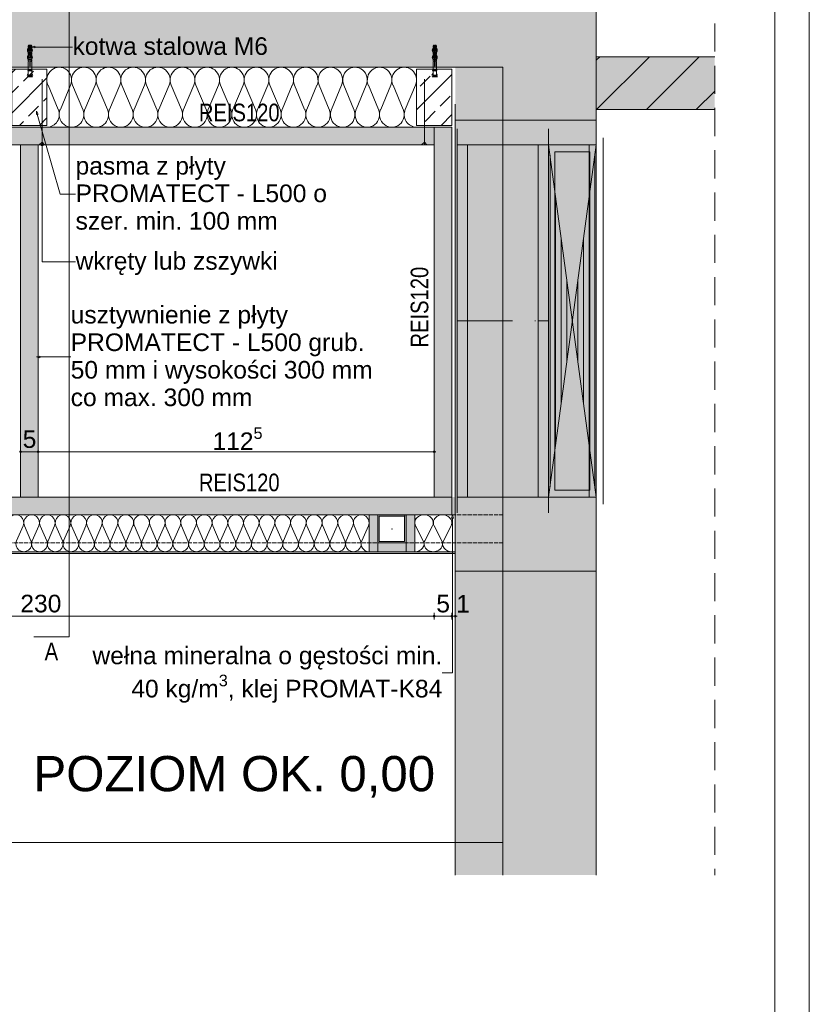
# Paper-space layout 'AD-06. DETAL KANAŁU UPUSTOWEGO ZEWNĘTRZNEGO' of a CAD drawing. Header units: millimetres. Extents: x 0 to 900, y 0 to 600.
# Tile 23 of 24: x 788 to 900, y 370 to 510. Entities that reach past the tile are written whole.
import ezdxf
from ezdxf.xclip import XClip

# ---------------------------------------------------------------- set-up
doc = ezdxf.new("R2010")
doc.units = ezdxf.units.MM
doc.header["$MEASUREMENT"] = 0
doc.header["$XCLIPFRAME"] = 0
for name, pattern in [('ACAD_ISO02W100', [15, 12, -3]), ('DASHDOT', [254, 127, -63.5, 0, -63.5]), ('HIDDEN_05', [26, 18, -8]), ('przerywama detal', [120, 80, -40]), ('thk_line_type', [315, 180, -135])]:
    doc.linetypes.add(name, pattern=pattern)
for name, color, linetype, lineweight in [('0_Nr_pióra__1', 7, 'Continuous', 20), ('0_Nr_pióra__2', 8, 'Continuous', 13), ('A_Arkusz_Nr_pióra__1', 7, 'Continuous', 20), ('A_opisy EN_Nr_pióra__1', 7, 'Continuous', 20), ('A_ściany proj_Nr_pióra__1', 7, 'Continuous', 20), ('A_ściany_Nr_pióra__1', 7, 'Continuous', 20)]:
    doc.layers.add(name, color=color, linetype=linetype, lineweight=lineweight)
for name, color, linetype, lineweight, true_color in [('0_Nr_pióra__6', 7, 'Continuous', 13, 0xa9a9a9), ('A_fundamenty_Nr_pióra__10', 7, 'Continuous', 13, 0x4b4b4b), ('A_konstrukcja stalowa_Nr_pióra__10', 7, 'Continuous', 13, 0x4b4b4b), ('A_linie_Nr_pióra__10', 7, 'Continuous', 13, 0x4b4b4b), ('A_opisy EN_Nr_pióra__170', 7, 'Continuous', 5, 0x1c1c1c), ('A_opisy EN_Nr_pióra__7', 7, 'Continuous', 18, 0x171717), ('A_opisy PL_Nr_pióra__249', 7, 'Continuous', 5, 0x191919), ('A_ppoż_Nr_pióra__8', 7, 'Continuous', 13, 0x4c4c4c), ('A_przekroje_Nr_pióra__4', 7, 'Continuous', 18, 0x4b4b4b), ('A_sanitarne_Nr_pióra__6', 7, 'Continuous', 13, 0xa9a9a9), ('A_sciany_Nr_pióra__10', 7, 'Continuous', 13, 0x4b4b4b), ('A_ściany proj_Nr_pióra__10', 7, 'Continuous', 13, 0x4b4b4b), ('A_ściany_Nr_pióra__19', 7, 'Continuous', 5, 0x191919)]:
    doc.layers.add(name, color=color, linetype=linetype, lineweight=lineweight, true_color=true_color)
for name, color, linetype in [('A_konstrukcja stalowa', 7, 'Continuous'), ('A_podrys', 7, 'Continuous'), ('A_ppoż proj', 7, 'Continuous'), ('A_ściany', 7, 'Continuous'), ('A_ściany proj', 7, 'Continuous')]:
    doc.layers.add(name, color=color, linetype=linetype)
doc.styles.add('STYL_AUTOMATYCZNY_1', font='arial.ttf')
doc.styles.add('STYL_AUTOMATYCZNY_2', font='ARIALN.TTF')
doc.styles.add('STYL_AUTOMATYCZNY_4', font='arial.ttf')
pattern_1 = [(45, (-11479.0714, -6711.2594), (-2.8512313, 2.8512313), []), (45, (-11476.22, -6711.2594), (-2.8512313, 2.8512313), [2.01615, -1.00805])]

# ---------------------------------------------------------------- blocks, each defined once
blk = doc.blocks.new('Rysunek_1_1', base_point=(-11479.07, -6711.26))
at = {"linetype": 'Continuous', "lineweight": 0, "true_color": 0xa9a9a9}
for points in [[(787.84, 448.39), (787.85, 448.34), (787.88, 448.3), (787.92, 448.27), (787.97, 448.27), (788.02, 448.27), (788.06, 448.3), (788.09, 448.34), (788.09, 448.39), (788.09, 448.44), (788.06, 448.48), (788.02, 448.51), (787.97, 448.52), (787.92, 448.51), (787.88, 448.48), (787.85, 448.44)], [(790.34, 448.39), (790.35, 448.34), (790.38, 448.3), (790.42, 448.27), (790.47, 448.27), (790.52, 448.27), (790.56, 448.3), (790.59, 448.34), (790.59, 448.39), (790.59, 448.44), (790.56, 448.48), (790.52, 448.51), (790.47, 448.52), (790.42, 448.51), (790.38, 448.48), (790.35, 448.44)], [(846.59, 448.39), (846.6, 448.34), (846.63, 448.3), (846.67, 448.27), (846.72, 448.27), (846.77, 448.27), (846.81, 448.3), (846.84, 448.34), (846.84, 448.39), (846.84, 448.44), (846.81, 448.48), (846.77, 448.51), (846.72, 448.52), (846.67, 448.51), (846.63, 448.48), (846.6, 448.44)], [(846.59, 425.05), (846.6, 425.01), (846.63, 424.97), (846.67, 424.94), (846.72, 424.93), (846.77, 424.94), (846.81, 424.97), (846.84, 425.01), (846.84, 425.05), (846.84, 425.1), (846.81, 425.14), (846.77, 425.17), (846.72, 425.18), (846.67, 425.17), (846.63, 425.14), (846.6, 425.1)], [(849.1, 425.05), (849.11, 425.01), (849.14, 424.97), (849.18, 424.94), (849.23, 424.93), (849.27, 424.94), (849.31, 424.97), (849.34, 425.01), (849.35, 425.05), (849.34, 425.1), (849.31, 425.14), (849.27, 425.17), (849.23, 425.18), (849.18, 425.17), (849.14, 425.14), (849.11, 425.1)], [(849.59, 425.05), (849.6, 425.01), (849.63, 424.97), (849.67, 424.94), (849.72, 424.93), (849.77, 424.94), (849.81, 424.97), (849.84, 425.01), (849.84, 425.05), (849.84, 425.1), (849.81, 425.14), (849.77, 425.17), (849.72, 425.18), (849.67, 425.17), (849.63, 425.14), (849.6, 425.1)]]:
    blk.add_hatch(color=253, dxfattribs=at).paths.add_polyline_path(points)
at = {"layer": 'A_konstrukcja stalowa', "linetype": 'Continuous', "lineweight": 0, "true_color": 0x121212}
h = blk.add_hatch(color=250, dxfattribs=at)
h.paths.add_polyline_path([(838.72, 435.44), (842.72, 435.44), (842.72, 439.44), (838.72, 439.44)])
h.paths.add_polyline_path([(842.52, 435.64), (838.92, 435.64), (838.92, 439.24), (842.52, 439.24)], flags=0)
at = {"layer": 'A_ppoż proj', "linetype": 'Continuous', "lineweight": 0, "true_color": 0x121212}
for points in [[(869.72, 504.44), (869.72, 496.94), (886.56, 496.94), (886.56, 504.44)], [(869.72, 495.44), (849.72, 495.44), (849.72, 431.44), (869.72, 431.44)]]:
    blk.add_hatch(color=250, dxfattribs=at).paths.add_polyline_path(points)
at = {"layer": 'A_ściany', "linetype": 'Continuous', "lineweight": 0, "true_color": 0x000000}
for points in [[(849.72, 495.44), (869.72, 495.44), (869.72, 579.44), (849.72, 579.44)], [(704.72, 502.94), (849.72, 502.94), (849.72, 515.44), (717.22, 515.44)], [(849.72, 431.44), (849.72, 388.31), (869.72, 388.31), (869.72, 431.44)]]:
    blk.add_hatch(color=18, dxfattribs=at).paths.add_polyline_path(points)
at = {"layer": 'A_ściany proj', "linetype": 'Continuous', "lineweight": 0, "true_color": 0x000000}
h = blk.add_hatch(dxfattribs=at)
h.set_pattern_fill('BLOCZKI_CERAMICZNE_0001', color=18, style=0, pattern_type=2)
h.set_pattern_definition([(45, (-11479.0714, -6711.2594), (-3.5355339, 3.5355339), [])])
h.paths.add_polyline_path([(869.72, 504.44), (869.72, 496.94), (886.56, 496.94), (886.56, 504.44)])
at = {"layer": 'A_ściany proj', "linetype": 'Continuous', "lineweight": 0, "true_color": 0x4b4b4b}
h = blk.add_hatch(dxfattribs=at)
h.set_pattern_fill('FP_65_0001', color=251, style=0, pattern_type=2)
h.set_pattern_definition(pattern_1)
h.paths.add_polyline_path([(791.72, 494.69), (791.72, 502.69), (786.72, 502.69), (786.72, 494.69)])
h = blk.add_hatch(dxfattribs=at)
h.set_pattern_fill('FP_65_0001', color=251, style=0, pattern_type=2)
h.set_pattern_definition(pattern_1)
h.paths.add_polyline_path([(849.22, 494.69), (849.22, 502.69), (844.22, 502.69), (844.22, 494.69)])
for points in [[(846.72, 494.44), (731.72, 494.44), (731.72, 491.94), (846.72, 491.94)], [(846.72, 494.44), (846.72, 439.44), (849.22, 439.44), (849.22, 494.44)], [(790.47, 441.94), (790.47, 491.94), (787.97, 491.94), (787.97, 441.94)], [(849.23, 441.94), (731.72, 441.94), (731.72, 439.44), (849.23, 439.44)], [(849.22, 439.44), (849.72, 439.44), (849.72, 441.94), (849.22, 441.94)], [(838.72, 434.19), (838.72, 439.44), (837.47, 439.44), (837.47, 434.19)], [(843.97, 434.19), (843.97, 439.44), (842.72, 439.44), (842.72, 434.19)], [(838.72, 434.19), (842.72, 434.19), (842.72, 435.44), (838.72, 435.44)], [(723.72, 433.94), (849.72, 433.94), (849.72, 434.19), (723.97, 434.19)]]:
    blk.add_hatch(color=251, dxfattribs=at).paths.add_polyline_path(points)
at = {"layer": '0_Nr_pióra__2', "color": 8, "linetype": 'Continuous', "lineweight": 13, "ltscale": 0.05}
for p, q in [((789.14, 506.08), (789.05, 505.96)), ((789.05, 505.96), (789.27, 505.96)), ((789.05, 505.96), (789.05, 505.86)), ((789.22, 505.86), (789.05, 505.86)), ((789.27, 506.08), (789.14, 506.08)), ((789.22, 505.86), (789.22, 505.76)), ((789.3, 506.1), (789.27, 506.04)), ((789.27, 503.08), (789.27, 506.08)), ((789.3, 506.1), (789.34, 506.04)), ((789.34, 506.08), (789.46, 506.08)), ((789.34, 503.08), (789.34, 506.08)), ((789.55, 505.96), (789.34, 505.96)), ((789.55, 505.86), (789.39, 505.86)), ((789.39, 505.76), (789.39, 505.86)), ((789.46, 506.08), (789.47, 506.07)), ((789.47, 506.07), (789.55, 505.96)), ((789.55, 505.96), (789.55, 505.86)), ((846.64, 506.08), (846.55, 505.96)), ((846.55, 505.96), (846.77, 505.96)), ((846.55, 505.96), (846.55, 505.86)), ((846.72, 505.86), (846.55, 505.86)), ((846.77, 506.08), (846.64, 506.08)), ((846.72, 505.86), (846.72, 505.76)), ((846.8, 506.1), (846.77, 506.04)), ((846.77, 503.08), (846.77, 506.08)), ((846.8, 506.1), (846.84, 506.04)), ((846.84, 506.08), (846.96, 506.08)), ((846.84, 503.08), (846.84, 506.08)), ((847.05, 505.96), (846.84, 505.96)), ((847.05, 505.86), (846.89, 505.86)), ((846.89, 505.76), (846.89, 505.86)), ((846.96, 506.08), (846.97, 506.07)), ((846.97, 506.07), (847.05, 505.96)), ((847.05, 505.96), (847.05, 505.86)), ((789.05, 505.76), (789.05, 505.36)), ((789.22, 505.76), (789.05, 505.76)), ((789.21, 505.61), (789.05, 505.61)), ((789.21, 505.51), (789.05, 505.51)), ((789.19, 505.36), (789.05, 505.36)), ((789.05, 505.26), (789.05, 505.11)), ((789.19, 505.26), (789.05, 505.26)), ((789.18, 505.11), (789.05, 505.11)), ((789.05, 505.01), (789.05, 504.86)), ((789.18, 505.01), (789.05, 505.01)), ((789.17, 504.86), (789.05, 504.86)), ((789.05, 504.76), (789.05, 504.36)), ((789.17, 504.76), (789.05, 504.76)), ((789.16, 504.61), (789.05, 504.61)), ((789.16, 504.51), (789.05, 504.51)), ((789.16, 504.61), (789.16, 504.51)), ((789.17, 504.86), (789.17, 504.76)), ((789.18, 505.11), (789.18, 505.01)), ((789.19, 505.36), (789.19, 505.26)), ((789.21, 505.61), (789.21, 505.51)), ((789.55, 505.76), (789.39, 505.76)), ((789.55, 505.61), (789.4, 505.61)), ((789.4, 505.51), (789.4, 505.61)), ((789.4, 505.51), (789.4, 505.51)), ((789.41, 505.26), (789.4, 505.51)), ((789.55, 505.26), (789.41, 505.26)), ((789.55, 505.11), (789.42, 505.11)), ((789.42, 505.01), (789.42, 505.11)), ((789.55, 505.01), (789.42, 505.01)), ((789.55, 504.86), (789.44, 504.86)), ((789.44, 504.76), (789.44, 504.86)), ((789.55, 504.76), (789.44, 504.76)), ((789.55, 504.61), (789.45, 504.61)), ((789.45, 504.51), (789.45, 504.61)), ((789.46, 504.26), (789.45, 504.51)), ((789.49, 505.26), (789.47, 505.61)), ((789.55, 505.51), (789.48, 505.51)), ((789.55, 505.36), (789.48, 505.36)), ((789.51, 504.26), (789.5, 504.61)), ((789.55, 504.51), (789.5, 504.51)), ((789.55, 505.76), (789.55, 505.51)), ((789.55, 505.36), (789.55, 505.11)), ((789.55, 505.01), (789.55, 504.86)), ((789.55, 504.76), (789.55, 504.51)), ((846.55, 505.76), (846.55, 505.36)), ((846.72, 505.76), (846.55, 505.76)), ((846.71, 505.61), (846.55, 505.61)), ((846.71, 505.51), (846.55, 505.51)), ((846.69, 505.36), (846.55, 505.36)), ((846.55, 505.26), (846.55, 505.11)), ((846.69, 505.26), (846.55, 505.26)), ((846.68, 505.11), (846.55, 505.11)), ((846.55, 505.01), (846.55, 504.86)), ((846.68, 505.01), (846.55, 505.01)), ((846.67, 504.86), (846.55, 504.86)), ((846.55, 504.76), (846.55, 504.36)), ((846.67, 504.76), (846.55, 504.76)), ((846.66, 504.61), (846.55, 504.61)), ((846.66, 504.51), (846.55, 504.51)), ((846.66, 504.61), (846.66, 504.51)), ((846.67, 504.86), (846.67, 504.76)), ((846.68, 505.11), (846.68, 505.01)), ((846.69, 505.36), (846.69, 505.26)), ((846.71, 505.61), (846.71, 505.51)), ((847.05, 505.76), (846.89, 505.76)), ((847.05, 505.61), (846.9, 505.61)), ((846.9, 505.51), (846.9, 505.61)), ((846.9, 505.51), (846.9, 505.51)), ((846.91, 505.26), (846.9, 505.51)), ((847.05, 505.26), (846.91, 505.26)), ((847.05, 505.11), (846.92, 505.11)), ((846.92, 505.01), (846.92, 505.11)), ((847.05, 505.01), (846.92, 505.01)), ((847.05, 504.86), (846.94, 504.86)), ((846.94, 504.76), (846.94, 504.86)), ((847.05, 504.76), (846.94, 504.76)), ((847.05, 504.61), (846.95, 504.61)), ((846.95, 504.51), (846.95, 504.61)), ((846.96, 504.26), (846.95, 504.51)), ((846.99, 505.26), (846.97, 505.61)), ((847.05, 505.51), (846.98, 505.51)), ((847.05, 505.36), (846.98, 505.36)), ((847.01, 504.26), (847, 504.61)), ((847.05, 504.51), (847, 504.51)), ((847.05, 505.76), (847.05, 505.51)), ((847.05, 505.36), (847.05, 505.11)), ((847.05, 505.01), (847.05, 504.86)), ((847.05, 504.76), (847.05, 504.51)), ((789.15, 504.36), (789.05, 504.36)), ((789.05, 504.26), (789.05, 504.11)), ((789.15, 504.26), (789.05, 504.26)), ((789.14, 504.11), (789.05, 504.11)), ((789.05, 504.01), (789.05, 503.86)), ((789.14, 504.01), (789.05, 504.01)), ((789.12, 503.86), (789.05, 503.86)), ((789.05, 503.76), (789.05, 502.68)), ((789.12, 503.76), (789.05, 503.76)), ((789.12, 503.86), (789.12, 503.76)), ((789.14, 504.11), (789.14, 504.01)), ((789.15, 504.36), (789.15, 504.26)), ((789.34, 503.08), (789.27, 503.08)), ((789.55, 504.26), (789.46, 504.26)), ((789.55, 504.11), (789.47, 504.11)), ((789.47, 504.01), (789.47, 504.11)), ((789.55, 504.01), (789.47, 504.01)), ((789.55, 503.86), (789.48, 503.86)), ((789.48, 503.76), (789.48, 503.86)), ((789.55, 503.76), (789.48, 503.76)), ((789.55, 504.36), (789.5, 504.36)), ((789.55, 504.36), (789.55, 504.11)), ((789.55, 504.01), (789.55, 503.86)), ((789.55, 503.76), (789.55, 502.68)), ((846.65, 504.36), (846.55, 504.36)), ((846.55, 504.26), (846.55, 504.11)), ((846.65, 504.26), (846.55, 504.26)), ((846.64, 504.11), (846.55, 504.11)), ((846.55, 504.01), (846.55, 503.86)), ((846.64, 504.01), (846.55, 504.01)), ((846.62, 503.86), (846.55, 503.86)), ((846.55, 503.76), (846.55, 502.68)), ((846.62, 503.76), (846.55, 503.76)), ((846.62, 503.86), (846.62, 503.76)), ((846.64, 504.11), (846.64, 504.01)), ((846.65, 504.36), (846.65, 504.26)), ((846.84, 503.08), (846.77, 503.08)), ((847.05, 504.26), (846.96, 504.26)), ((847.05, 504.11), (846.97, 504.11)), ((846.97, 504.01), (846.97, 504.11)), ((847.05, 504.01), (846.97, 504.01)), ((847.05, 503.86), (846.98, 503.86)), ((846.98, 503.76), (846.98, 503.86)), ((847.05, 503.76), (846.98, 503.76)), ((847.05, 504.36), (847, 504.36)), ((847.05, 504.36), (847.05, 504.11)), ((847.05, 504.01), (847.05, 503.86)), ((847.05, 503.76), (847.05, 502.68)), ((789.05, 502.12), (788.89, 501.83)), ((789.7, 501.83), (788.89, 501.83)), ((788.94, 501.58), (789.05, 501.69)), ((789.05, 502.01), (788.95, 501.83)), ((789.05, 501.69), (788.96, 501.58)), ((789.6, 502.68), (789, 502.68)), ((789, 502.63), (789, 502.68)), ((789.6, 502.63), (789, 502.63)), ((789, 502.43), (789, 502.48)), ((789.6, 502.48), (789, 502.48)), ((789.6, 502.43), (789, 502.43)), ((789.05, 502.63), (789.05, 502.48)), ((789.05, 502.43), (789.05, 501.69)), ((789.05, 501.69), (789.55, 501.69)), ((789.06, 501.68), (789.06, 501.69)), ((789.55, 501.68), (789.06, 501.68)), ((789.55, 502.63), (789.55, 502.48)), ((789.55, 502.43), (789.55, 501.69)), ((789.7, 501.83), (789.55, 502.1)), ((789.64, 501.83), (789.55, 501.99)), ((789.55, 501.69), (789.67, 501.58)), ((789.55, 501.68), (789.55, 501.69)), ((789.65, 501.58), (789.55, 501.68)), ((789.6, 502.68), (789.6, 502.63)), ((789.6, 502.48), (789.6, 502.43)), ((846.55, 502.12), (846.39, 501.83)), ((847.2, 501.83), (846.39, 501.83)), ((846.44, 501.58), (846.55, 501.69)), ((846.55, 502.01), (846.45, 501.83)), ((846.55, 501.69), (846.46, 501.58)), ((847.1, 502.68), (846.5, 502.68)), ((846.5, 502.63), (846.5, 502.68)), ((847.1, 502.63), (846.5, 502.63)), ((846.5, 502.43), (846.5, 502.48)), ((847.1, 502.48), (846.5, 502.48)), ((847.1, 502.43), (846.5, 502.43)), ((846.55, 502.63), (846.55, 502.48)), ((846.55, 502.43), (846.55, 501.69)), ((846.55, 501.69), (847.05, 501.69)), ((846.56, 501.68), (846.56, 501.69)), ((847.05, 501.68), (846.56, 501.68)), ((847.05, 502.63), (847.05, 502.48)), ((847.05, 502.43), (847.05, 501.69)), ((847.2, 501.83), (847.05, 502.1)), ((847.14, 501.83), (847.05, 501.99)), ((847.05, 501.69), (847.17, 501.58)), ((847.05, 501.68), (847.05, 501.69)), ((847.15, 501.58), (847.05, 501.68)), ((847.1, 502.68), (847.1, 502.63)), ((847.1, 502.48), (847.1, 502.43)), ((789.67, 501.58), (788.94, 501.58)), ((847.17, 501.58), (846.44, 501.58))]:
    blk.add_line(p, q, dxfattribs=at)
for centre, radius, start, end in [((789.3, 505.36), 0.35, 134.4153, 225.5847), ((789.3, 504.36), 0.35, 134.4153, 225.5847), ((789.3, 505.36), 0.3, 144.7356, 215.2644), ((789.3, 504.36), 0.3, 144.7356, 215.2644), ((789.31, 505.36), 0.35, 314.4153, 45.5847), ((789.31, 505.36), 0.3, 324.7356, 35.2644), ((789.31, 504.36), 0.35, 314.4153, 45.5847), ((789.31, 504.36), 0.3, 324.7356, 35.2644), ((846.8, 505.36), 0.35, 134.4153, 225.5847), ((846.8, 504.36), 0.35, 134.4153, 225.5847), ((846.8, 505.36), 0.3, 144.7356, 215.2644), ((846.8, 504.36), 0.3, 144.7356, 215.2644), ((846.81, 505.36), 0.35, 314.4153, 45.5847), ((846.81, 505.36), 0.3, 324.7356, 35.2644), ((846.81, 504.36), 0.35, 314.4153, 45.5847), ((846.81, 504.36), 0.3, 324.7356, 35.2644)]:
    blk.add_arc(centre, radius, start, end, dxfattribs=at)
at = {"layer": '0_Nr_pióra__6', "color": 253, "linetype": 'Continuous', "lineweight": 13, "ltscale": 0.05, "true_color": 0xa9a9a9}
for p, q in [((787.97, 448.52), (787.97, 448.86)), ((790.47, 448.52), (790.47, 448.86)), ((846.72, 448.52), (846.72, 448.86)), ((787.97, 447.92), (787.97, 448.27)), ((788.09, 448.39), (790.34, 448.39)), ((790.47, 447.92), (790.47, 448.27)), ((790.59, 448.39), (846.59, 448.39)), ((846.72, 447.92), (846.72, 448.27)), ((846.84, 448.39), (846.97, 448.39)), ((731.84, 425.05), (846.59, 425.05)), ((846.72, 425.18), (846.72, 425.52)), ((846.72, 424.59), (846.72, 424.93)), ((846.84, 425.05), (849.1, 425.05)), ((849.23, 425.18), (849.23, 425.52)), ((849.23, 424.59), (849.23, 424.93)), ((849.35, 425.05), (849.59, 425.05)), ((849.72, 425.18), (849.72, 425.52)), ((849.72, 424.59), (849.72, 424.93)), ((849.84, 425.05), (849.97, 425.05))]:
    blk.add_line(p, q, dxfattribs=at)
for centre in [(787.97, 448.39), (790.47, 448.39), (846.72, 448.39), (846.72, 425.05), (849.23, 425.05), (849.72, 425.05)]:
    blk.add_circle(centre, 0.125, dxfattribs=at)
at = {"layer": 'A_fundamenty_Nr_pióra__10', "color": 251, "linetype": 'Continuous', "lineweight": 13, "ltscale": 0.05, "true_color": 0x4b4b4b}
for p, q in [((691.47, 502.94), (856.47, 502.94)), ((856.47, 502.94), (696.47, 502.94)), ((856.47, 502.94), (856.47, 388.31)), ((856.47, 392.94), (856.47, 502.94)), ((696.47, 392.94), (856.47, 392.94))]:
    blk.add_line(p, q, dxfattribs=at)
at = {"layer": 'A_konstrukcja stalowa_Nr_pióra__10', "color": 251, "linetype": 'ACAD_ISO02W100', "lineweight": 13, "ltscale": 0.05, "true_color": 0x4b4b4b}
for p, q in [((729.22, 439.44), (856.47, 439.44)), ((729.22, 435.44), (856.47, 435.44))]:
    blk.add_line(p, q, dxfattribs=at)
at = {"layer": 'A_konstrukcja stalowa_Nr_pióra__10', "color": 251, "linetype": 'thk_line_type', "lineweight": 13, "ltscale": 0.05, "true_color": 0x4b4b4b}
for p, q in [((842.72, 439.44), (838.72, 439.44)), ((838.72, 439.44), (838.72, 435.44)), ((838.92, 435.64), (838.92, 439.24)), ((838.92, 439.24), (842.52, 439.24)), ((842.52, 439.24), (842.52, 435.64)), ((842.72, 435.44), (842.72, 439.44)), ((838.72, 435.44), (842.72, 435.44)), ((842.52, 435.64), (838.92, 435.64)), ((842.52, 435.64), (842.52, 435.64))]:
    blk.add_line(p, q, dxfattribs=at)
at = {"layer": 'A_konstrukcja stalowa_Nr_pióra__10', "color": 251, "linetype": 'Continuous', "lineweight": 13, "ltscale": 0.05, "true_color": 0x4b4b4b}
for p, q in [((842.72, 439.44), (838.72, 439.44)), ((838.72, 439.44), (838.72, 435.44)), ((838.92, 435.64), (838.92, 439.24)), ((838.92, 439.24), (842.52, 439.24)), ((842.52, 439.24), (842.52, 435.64)), ((842.72, 435.44), (842.72, 439.44)), ((838.72, 435.44), (842.72, 435.44)), ((842.52, 435.64), (838.92, 435.64))]:
    blk.add_line(p, q, dxfattribs=at)
at = {"layer": 'A_konstrukcja stalowa_Nr_pióra__10', "color": 251, "linetype": 'Continuous', "lineweight": 13, "ltscale": 0.05, "true_color": 0x4b4b4b, "flags": 128}
for points in [[(838.72, 435.44), (842.72, 435.44), (842.72, 439.44), (838.72, 439.44)], [(842.52, 435.64), (842.52, 439.24), (838.92, 439.24), (838.92, 435.64)]]:
    blk.add_lwpolyline(points, close=True, dxfattribs=at)
at = {"layer": 'A_konstrukcja stalowa_Nr_pióra__10', "color": 251, "linetype": 'thk_line_type', "lineweight": 13, "ltscale": 0.05, "true_color": 0x4b4b4b}
blk.add_point((842.52, 439.24), dxfattribs=at)
at = {"layer": 'A_konstrukcja stalowa_Nr_pióra__10', "color": 251, "linetype": 'HIDDEN_05', "lineweight": 13, "ltscale": 0.05, "true_color": 0x4b4b4b}
blk.add_point((840.72, 437.44), dxfattribs=at)
at = {"layer": 'A_linie_Nr_pióra__10', "color": 251, "linetype": 'przerywama detal', "lineweight": 13, "ltscale": 0.05, "true_color": 0x4b4b4b}
blk.add_line((886.56, 587.17), (886.56, 388.31), dxfattribs=at)
at = {"layer": 'A_opisy EN_Nr_pióra__170', "color": 250, "linetype": 'Continuous', "lineweight": 5, "ltscale": 0.05, "true_color": 0x1c1c1c}
for p, q in [((790.02, 505.81), (793.9, 505.81)), ((793.9, 505.81), (795.35, 505.81)), ((790.35, 496.27), (793.58, 484.92)), ((791.04, 491.85), (791.04, 475.31)), ((793.58, 484.92), (795.78, 484.92)), ((791.04, 475.31), (795.78, 475.31)), ((790.69, 461.83), (793.64, 461.83)), ((793.64, 461.83), (795.09, 461.83)), ((849.32, 438.97), (849.32, 417.02)), ((849.32, 417.02), (847.87, 417.02))]:
    blk.add_line(p, q, dxfattribs=at)
at = {"layer": 'A_opisy EN_Nr_pióra__7', "color": 250, "linetype": 'Continuous', "lineweight": 18, "ltscale": 0.05, "true_color": 0x171717}
for p, q in [((789.55, 505.81), (790.02, 505.93)), ((790.02, 505.93), (790.02, 505.68)), ((789.55, 505.81), (790.02, 505.68)), ((790.22, 496.71), (790.47, 496.3)), ((790.22, 496.71), (790.23, 496.23)), ((790.47, 496.3), (790.23, 496.23)), ((791.04, 492.32), (790.92, 491.85)), ((791.04, 492.32), (791.17, 491.85)), ((791.17, 491.85), (790.92, 491.85)), ((790.22, 461.83), (790.69, 461.96)), ((790.22, 461.83), (790.69, 461.71)), ((790.69, 461.96), (790.69, 461.71)), ((849.32, 439.44), (849.19, 438.97)), ((849.44, 438.97), (849.19, 438.97)), ((849.32, 439.44), (849.44, 438.97))]:
    blk.add_line(p, q, dxfattribs=at)
at = {"layer": 'A_przekroje_Nr_pióra__4', "color": 251, "linetype": 'Continuous', "lineweight": 18, "ltscale": 0.05, "true_color": 0x4b4b4b}
for p, q in [((794.86, 516.56), (794.86, 422.1)), ((794.86, 422.1), (789.86, 422.1))]:
    blk.add_line(p, q, dxfattribs=at)
at = {"layer": 'A_sanitarne_Nr_pióra__6', "color": 253, "linetype": 'Continuous', "lineweight": 13, "ltscale": 0.05, "true_color": 0xa9a9a9}
for p, q in [((849.72, 443.19), (849.72, 497.69)), ((849.97, 494.19), (849.97, 439.69)), ((862.97, 439.69), (862.97, 494.19)), ((862.97, 494.19), (862.97, 439.69)), ((869.72, 439.69), (869.72, 494.19)), ((851.47, 491.94), (849.97, 491.94)), ((861.47, 491.94), (851.47, 491.94)), ((851.47, 441.94), (851.47, 491.94)), ((851.47, 491.94), (851.47, 441.94)), ((862.97, 491.94), (861.47, 491.94)), ((861.47, 441.94), (861.47, 491.94)), ((861.47, 491.94), (861.47, 441.94)), ((862.97, 491.94), (869.72, 491.94)), ((862.97, 491.94), (862.97, 491.94)), ((862.97, 441.94), (869.72, 491.94)), ((869.72, 441.94), (862.97, 491.94)), ((868.72, 491.94), (869.72, 491.94)), ((868.72, 491.94), (868.72, 441.94)), ((869.72, 492.94), (869.72, 491.94)), ((869.72, 441.94), (869.72, 491.94)), ((870.72, 492.94), (870.72, 440.94)), ((870.72, 492.94), (870.72, 440.94)), ((870.72, 440.94), (870.72, 492.94)), ((868.84, 490.94), (863.84, 490.94)), ((863.84, 490.94), (863.84, 442.94)), ((868.84, 442.94), (868.84, 490.94)), ((863.17, 443.42), (863.17, 490.46)), ((869.52, 443.42), (869.52, 490.46)), ((863.96, 449.3), (863.96, 484.58)), ((868.73, 449.3), (868.73, 484.58)), ((864.76, 455.18), (864.76, 478.7)), ((867.93, 455.18), (867.93, 478.7)), ((865.55, 461.06), (865.55, 472.82)), ((867.14, 461.06), (867.14, 472.82)), ((849.97, 441.94), (851.47, 441.94)), ((851.47, 441.94), (861.47, 441.94)), ((851.47, 441.94), (851.47, 441.94)), ((861.47, 441.94), (862.97, 441.94)), ((861.47, 441.94), (861.47, 441.94)), ((869.72, 441.94), (862.97, 441.94)), ((862.97, 441.94), (869.72, 441.94)), ((869.72, 441.94), (862.97, 441.94)), ((863.84, 442.94), (868.84, 442.94)), ((863.84, 441.94), (868.84, 441.94)), ((868.84, 441.94), (863.84, 441.94)), ((868.72, 441.94), (868.72, 441.94)), ((868.72, 441.94), (869.72, 441.94)), ((869.72, 441.94), (869.72, 440.94))]:
    blk.add_line(p, q, dxfattribs=at)
at = {"layer": 'A_sanitarne_Nr_pióra__6', "color": 253, "linetype": 'DASHDOT', "lineweight": 13, "ltscale": 0.05, "true_color": 0xa9a9a9}
for p, q in [((849.97, 466.94), (851.47, 466.94)), ((851.47, 466.94), (861.47, 466.94)), ((861.47, 466.94), (862.97, 466.94))]:
    blk.add_line(p, q, dxfattribs=at)
at = {"layer": 'A_sciany_Nr_pióra__10', "color": 251, "linetype": 'Continuous', "lineweight": 13, "ltscale": 0.05, "true_color": 0x4b4b4b}
for p, q in [((793.32, 496.97), (791.87, 500.41)), ((795.07, 500.41), (793.62, 496.97)), ((796.82, 496.97), (795.37, 500.41)), ((798.57, 500.41), (797.12, 496.97)), ((800.32, 496.97), (798.87, 500.41)), ((802.07, 500.41), (800.62, 496.97)), ((803.82, 496.97), (802.37, 500.41)), ((805.57, 500.41), (804.12, 496.97)), ((807.32, 496.97), (805.87, 500.41)), ((809.07, 500.41), (807.62, 496.97)), ((810.82, 496.97), (809.37, 500.41)), ((812.57, 500.41), (811.12, 496.97)), ((814.32, 496.97), (812.87, 500.41)), ((816.07, 500.41), (814.62, 496.97)), ((817.82, 496.97), (816.37, 500.41)), ((819.57, 500.41), (818.12, 496.97)), ((821.32, 496.97), (819.87, 500.41)), ((823.07, 500.41), (821.62, 496.97)), ((824.82, 496.97), (823.37, 500.41)), ((826.57, 500.41), (825.12, 496.97)), ((828.32, 496.97), (826.87, 500.41)), ((830.07, 500.41), (828.62, 496.97)), ((831.82, 496.97), (830.37, 500.41)), ((833.57, 500.41), (832.12, 496.97)), ((835.32, 496.97), (833.87, 500.41)), ((837.07, 500.41), (835.62, 496.97)), ((838.82, 496.97), (837.37, 500.41)), ((840.57, 500.41), (839.12, 496.97)), ((842.32, 496.97), (840.87, 500.41)), ((844.07, 500.41), (842.62, 496.97)), ((787.41, 435.76), (788.33, 437.88)), ((788.52, 437.88), (789.45, 435.76)), ((789.64, 435.76), (790.56, 437.88)), ((790.75, 437.88), (791.68, 435.76)), ((791.87, 435.76), (792.79, 437.88)), ((792.98, 437.88), (793.91, 435.76)), ((794.09, 435.76), (795.02, 437.88)), ((795.21, 437.88), (796.14, 435.76)), ((796.32, 435.76), (797.25, 437.88)), ((797.44, 437.88), (798.37, 435.76)), ((798.55, 435.76), (799.48, 437.88)), ((799.67, 437.88), (800.59, 435.76)), ((800.78, 435.76), (801.71, 437.88)), ((801.9, 437.88), (802.82, 435.76)), ((803.01, 435.76), (803.94, 437.88)), ((804.13, 437.88), (805.05, 435.76)), ((805.24, 435.76), (806.17, 437.88)), ((806.36, 437.88), (807.28, 435.76)), ((807.47, 435.76), (808.4, 437.88)), ((808.58, 437.88), (809.51, 435.76)), ((809.7, 435.76), (810.63, 437.88)), ((810.81, 437.88), (811.74, 435.76)), ((811.93, 435.76), (812.86, 437.88)), ((813.04, 437.88), (813.97, 435.76)), ((814.16, 435.76), (815.08, 437.88)), ((815.27, 437.88), (816.2, 435.76)), ((816.39, 435.76), (817.31, 437.88)), ((817.5, 437.88), (818.43, 435.76)), ((818.62, 435.76), (819.54, 437.88)), ((819.73, 437.88), (820.66, 435.76)), ((820.84, 435.76), (821.77, 437.88)), ((821.96, 437.88), (822.89, 435.76)), ((823.07, 435.76), (824, 437.88)), ((824.19, 437.88), (825.12, 435.76)), ((825.3, 435.76), (826.23, 437.88)), ((826.42, 437.88), (827.34, 435.76)), ((827.53, 435.76), (828.46, 437.88)), ((828.65, 437.88), (829.57, 435.76)), ((829.76, 435.76), (830.69, 437.88)), ((830.88, 437.88), (831.8, 435.76)), ((831.99, 435.76), (832.92, 437.88)), ((833.11, 437.88), (834.03, 435.76)), ((834.22, 435.76), (835.15, 437.88)), ((835.33, 437.88), (836.26, 435.76)), ((836.45, 435.76), (837.38, 437.88)), ((844.08, 437.88), (845.17, 435.76)), ((845.39, 435.76), (846.48, 437.88)), ((846.7, 437.88), (847.8, 435.76)), ((848.02, 435.76), (849.11, 437.88))]:
    blk.add_line(p, q, dxfattribs=at)
for centre, major_axis, ratio, start_param, end_param in [((793.47, 501.13), (0, 1.81), 0.968047, 4.299595, 8.266775), ((796.97, 501.13), (0, 1.81), 0.968047, 4.299595, 8.266775), ((800.47, 501.13), (0, 1.81), 0.968047, 4.299595, 8.266775), ((803.97, 501.13), (0, 1.81), 0.968047, 4.299595, 8.266775), ((807.47, 501.13), (0, 1.81), 0.968047, 4.299595, 8.266775), ((810.97, 501.13), (0, 1.81), 0.968047, 4.299595, 8.266775), ((814.47, 501.13), (0, 1.81), 0.968047, 4.299595, 8.266775), ((817.97, 501.13), (0, 1.81), 0.968047, 4.299595, 8.266775), ((821.47, 501.13), (0, 1.81), 0.968047, 4.299595, 8.266775), ((824.97, 501.13), (0, 1.81), 0.968047, 4.299595, 8.266775), ((828.47, 501.13), (0, 1.81), 0.968047, 4.299595, 8.266775), ((831.97, 501.13), (0, 1.81), 0.968047, 4.299595, 8.266775), ((835.47, 501.13), (0, 1.81), 0.968047, 4.299595, 8.266775), ((838.97, 501.13), (0, 1.81), 0.968047, 4.299595, 8.266775), ((842.47, 501.13), (0, 1.81), 0.968047, 4.299595, 8.266775), ((791.72, 496.25), (0, 1.81), 0.968047, 3.141593, 5.125182), ((795.22, 496.25), (0, 1.81), 0.968047, 1.158003, 5.125182), ((798.72, 496.25), (0, 1.81), 0.968047, 1.158003, 5.125182), ((802.22, 496.25), (0, 1.81), 0.968047, 1.158003, 5.125182), ((805.72, 496.25), (0, 1.81), 0.968047, 1.158003, 5.125182), ((809.22, 496.25), (0, 1.81), 0.968047, 1.158003, 5.125182), ((812.72, 496.25), (0, 1.81), 0.968047, 1.158003, 5.125182), ((816.22, 496.25), (0, 1.81), 0.968047, 1.158003, 5.125182), ((819.72, 496.25), (0, 1.81), 0.968047, 1.158003, 5.125182), ((823.22, 496.25), (0, 1.81), 0.968047, 1.158003, 5.125182), ((826.72, 496.25), (0, 1.81), 0.968047, 1.158003, 5.125182), ((830.22, 496.25), (0, 1.81), 0.968047, 1.158003, 5.125182), ((833.72, 496.25), (0, 1.81), 0.968047, 1.158003, 5.125182), ((837.22, 496.25), (0, 1.81), 0.968047, 1.158003, 5.125182), ((840.72, 496.25), (0, 1.81), 0.968047, 1.158003, 5.125182), ((844.22, 496.25), (0, 1.81), 0.968047, 1.158003, 3.141592), ((787.31, 438.32), (0, 1.12), 0.99823, 4.299595, 8.266775), ((789.54, 438.32), (0, 1.12), 0.99823, 4.299595, 8.266775), ((791.77, 438.32), (0, 1.12), 0.99823, 4.299595, 8.266775), ((794, 438.32), (0, 1.12), 0.99823, 4.299595, 8.266775), ((796.23, 438.32), (0, 1.12), 0.99823, 4.299595, 8.266775), ((798.46, 438.32), (0, 1.12), 0.99823, 4.299595, 8.266775), ((800.69, 438.32), (0, 1.12), 0.99823, 4.299595, 8.266775), ((802.92, 438.32), (0, 1.12), 0.99823, 4.299595, 8.266775), ((805.15, 438.32), (0, 1.12), 0.99823, 4.299595, 8.266775), ((807.38, 438.32), (0, 1.12), 0.99823, 4.299595, 8.266775), ((809.61, 438.32), (0, 1.12), 0.99823, 4.299595, 8.266775), ((811.83, 438.32), (0, 1.12), 0.99823, 4.299595, 8.266775), ((814.06, 438.32), (0, 1.12), 0.99823, 4.299595, 8.266775), ((816.29, 438.32), (0, 1.12), 0.99823, 4.299595, 8.266775), ((818.52, 438.32), (0, 1.12), 0.99823, 4.299595, 8.266775), ((820.75, 438.32), (0, 1.12), 0.99823, 4.299595, 8.266775), ((822.98, 438.32), (0, 1.12), 0.99823, 4.299595, 8.266775), ((825.21, 438.32), (0, 1.12), 0.99823, 4.299595, 8.266775), ((827.44, 438.32), (0, 1.12), 0.99823, 4.299595, 8.266775), ((829.67, 438.32), (0, 1.12), 0.99823, 4.299595, 8.266775), ((831.9, 438.32), (0, 1.12), 0.99823, 4.299595, 8.266775), ((834.13, 438.32), (0, 1.12), 0.99823, 4.299595, 8.266775), ((836.36, 438.32), (0, 1.12), 0.99823, 4.299595, 8.266775), ((845.28, 438.32), (1.31, 0), 0.850713, 5.870392, 9.837571), ((847.91, 438.32), (1.31, 0), 0.850713, 5.870392, 9.837571), ((788.43, 435.31), (0, 1.12), 0.99823, 1.158003, 5.125183), ((790.66, 435.31), (0, 1.12), 0.99823, 1.158003, 5.125183), ((792.89, 435.31), (0, 1.12), 0.99823, 1.158003, 5.125183), ((795.12, 435.31), (0, 1.12), 0.99823, 1.158003, 5.125183), ((797.34, 435.31), (0, 1.12), 0.99823, 1.158003, 5.125183), ((799.57, 435.31), (0, 1.12), 0.99823, 1.158003, 5.125183), ((801.8, 435.31), (0, 1.12), 0.99823, 1.158003, 5.125183), ((804.03, 435.31), (0, 1.12), 0.99823, 1.158003, 5.125183), ((806.26, 435.31), (0, 1.12), 0.99823, 1.158003, 5.125183), ((808.49, 435.31), (0, 1.12), 0.99823, 1.158003, 5.125183), ((810.72, 435.31), (0, 1.12), 0.99823, 1.158003, 5.125183), ((812.95, 435.31), (0, 1.12), 0.99823, 1.158003, 5.125183), ((815.18, 435.31), (0, 1.12), 0.99823, 1.158003, 5.125183), ((817.41, 435.31), (0, 1.12), 0.99823, 1.158003, 5.125183), ((819.64, 435.31), (0, 1.12), 0.99823, 1.158003, 5.125183), ((821.87, 435.31), (0, 1.12), 0.99823, 1.158003, 5.125183), ((824.09, 435.31), (0, 1.12), 0.99823, 1.158003, 5.125183), ((826.32, 435.31), (0, 1.12), 0.99823, 1.158003, 5.125183), ((828.55, 435.31), (0, 1.12), 0.99823, 1.158003, 5.125183), ((830.78, 435.31), (0, 1.12), 0.99823, 1.158003, 5.125183), ((833.01, 435.31), (0, 1.12), 0.99823, 1.158003, 5.125183), ((835.24, 435.31), (0, 1.12), 0.99823, 1.158003, 5.125183), ((837.47, 435.31), (0, 1.12), 0.99823, 1.158004, 3.141593), ((843.97, 435.31), (1.31, 0), 0.850713, 4.712389, 6.695979), ((846.59, 435.31), (1.31, 0), 0.850713, 2.7288, 6.695979), ((849.22, 435.31), (1.31, 0), 0.850713, 2.7288, 4.712389)]:
    blk.add_ellipse(centre, major_axis=major_axis, ratio=ratio, start_param=start_param, end_param=end_param, dxfattribs=at)
at = {"layer": 'A_ściany proj_Nr_pióra__1', "color": 7, "linetype": 'Continuous', "lineweight": 20, "ltscale": 0.05}
blk.add_line((723.72, 433.94), (849.72, 433.94), dxfattribs=at)
at = {"layer": 'A_ściany proj_Nr_pióra__1', "color": 7, "linetype": 'Continuous', "lineweight": 20, "ltscale": 0.05, "flags": 128}
for points in [[(886.56, 504.44), (869.72, 504.44)], [(869.72, 504.44), (869.72, 496.94)], [(869.72, 496.94), (886.56, 496.94)], [(846.72, 494.44), (731.22, 494.44)], [(846.72, 494.44), (846.72, 441.94)], [(846.72, 494.44), (849.22, 494.44)], [(846.72, 491.94), (731.72, 491.94)], [(787.97, 491.94), (787.97, 441.94)], [(788.22, 491.94), (790.22, 491.94)], [(790.47, 491.94), (790.47, 441.94)], [(788.22, 441.94), (731.72, 441.94)], [(849.23, 441.94), (788.22, 441.94)]]:
    blk.add_lwpolyline(points, dxfattribs=at)
for points in [[(786.72, 494.69), (786.72, 502.69), (791.72, 502.69), (791.72, 494.69)], [(844.22, 494.69), (844.22, 502.69), (849.22, 502.69), (849.22, 494.69)]]:
    blk.add_lwpolyline(points, close=True, dxfattribs=at)
at = {"layer": 'A_ściany proj_Nr_pióra__10', "color": 251, "linetype": 'Continuous', "lineweight": 13, "ltscale": 0.05, "true_color": 0x4b4b4b}
for p, q in [((791.04, 491.94), (791.04, 501.25)), ((845.33, 491.94), (845.33, 501.25)), ((849.22, 439.44), (849.22, 494.44)), ((791.04, 492.32), (790.63, 491.94)), ((791.04, 492.32), (791.39, 491.94)), ((845.33, 492.32), (844.93, 491.94)), ((845.33, 492.32), (845.68, 491.94)), ((849.22, 439.44), (729.22, 439.44)), ((729.22, 439.44), (849.22, 439.44)), ((724.22, 434.19), (849.72, 434.19))]:
    blk.add_line(p, q, dxfattribs=at)
at = {"layer": 'A_ściany proj_Nr_pióra__10', "color": 251, "linetype": 'Continuous', "lineweight": 13, "ltscale": 0.05, "true_color": 0x4b4b4b, "flags": 128}
for points in [[(838.72, 434.19), (838.72, 439.44), (837.47, 439.44), (837.47, 434.19)], [(843.97, 434.19), (843.97, 439.44), (842.72, 439.44), (842.72, 434.19)], [(838.72, 434.19), (842.72, 434.19), (842.72, 435.44), (838.72, 435.44)]]:
    blk.add_lwpolyline(points, close=True, dxfattribs=at)
at = {"layer": 'A_ściany_Nr_pióra__1', "color": 7, "linetype": 'Continuous', "lineweight": 20, "ltscale": 0.05, "flags": 128}
for points in [[(869.72, 495.44), (869.72, 579.44)], [(704.72, 502.94), (849.72, 502.94)], [(849.72, 445.44), (849.72, 388.31)], [(869.72, 388.31), (869.72, 445.44)], [(869.72, 431.44), (849.72, 431.44)]]:
    blk.add_lwpolyline(points, dxfattribs=at)
at = {"layer": 'A_ściany_Nr_pióra__19', "color": 250, "linetype": 'Continuous', "lineweight": 5, "ltscale": 0.05, "true_color": 0x191919}
for p, q in [((856.22, 495.44), (849.72, 495.44)), ((849.72, 495.44), (849.72, 431.44)), ((856.22, 495.44), (869.72, 495.44)), ((869.72, 495.44), (869.72, 431.44)), ((856.22, 431.44), (849.72, 431.44)), ((856.22, 431.44), (869.72, 431.44))]:
    blk.add_line(p, q, dxfattribs=at)
at = {"layer": '0_Nr_pióra__1', "color": 7, "linetype": 'Continuous', "lineweight": 20, "insert": (815.23, 447.89), "char_height": 2.5, "attachment_point": 7, "style": 'STYL_AUTOMATYCZNY_1'}
blk.add_mtext('\\A1;{\\pql;\\fArial|b0|i0|c238|p0;\\W1.000000;112\\fArial|b0|i0|c238|p0;\\W1.000000;\\A1{\\H.66x;\\S5^  ;}}', dxfattribs=at)
at = {"layer": '0_Nr_pióra__1', "color": 7, "linetype": 'Continuous', "lineweight": 20, "char_height": 2.5, "attachment_point": 7, "style": 'STYL_AUTOMATYCZNY_1'}
for s, insert, width in [('\\A1;{\\pql;\\fArial|b0|i0|c238|p0;\\W1.000000;5}', (788.27, 448.89), 1.9068), ('\\A1;{\\pql;\\fArial|b0|i0|c238|p0;\\W1.000000;230}', (787.94, 425.55), 5.7204), ('\\A1;{\\pql;\\fArial|b0|i0|c238|p0;\\W1.000000;5}', (847.02, 425.55), 1.9068), ('\\A1;{\\pql;\\fArial|b0|i0|c238|p0;\\W1.000000;1}', (849.84, 425.55), 1.9068)]:
    blk.add_mtext(s, dxfattribs=dict(at, insert=insert, width=width))
at = {"layer": 'A_opisy EN_Nr_pióra__1', "color": 7, "linetype": 'Continuous', "lineweight": 20, "char_height": 2.5, "attachment_point": 4, "style": 'STYL_AUTOMATYCZNY_1'}
for s, insert in [('\\A1;{\\pql;\\fArial|b0|i0|c238|p0;\\W1.000000;kotwa stalowa M6}', (795.35, 505.93)), ('\\A1;{\\pql;\\fArial|b0|i0|c238|p0;\\W1.000000;wkręty lub zszywki}', (795.78, 475.09))]:
    blk.add_mtext(s, dxfattribs=dict(at, insert=insert))
at = {"layer": 'A_opisy EN_Nr_pióra__1', "color": 7, "linetype": 'Continuous', "lineweight": 20, "char_height": 2.5, "style": 'STYL_AUTOMATYCZNY_1'}
for s, insert, width, attachment_point, line_spacing_factor in [('\\A1;{\\pql;\\fArial|b0|i0|c238|p0;\\W1.000000;pasma z płyty PROMATECT - L500 o szer. min. 100 mm}', (795.78, 485.04), 36.3145, 4, 0.936882), ('\\A1;{\\pql;\\fArial|b0|i0|c238|p0;\\W1.000000;usztywnienie z płyty PROMATECT - L500 grub. 50 mm i wysokości 300 mm co max. 300 mm}', (795.09, 461.95), 43.1126, 4, 0.938056), ('\\A1;{\\pqr;\\fArial|b0|i0|c238|p0;\\W1.000000;wełna mineralna o gęstości min. 40 kg/m\\fArial|b0|i0|c238|p0;\\W1.000000;\\A1{\\H.66x;\\S3^  ;}\\fArial|b0|i0|c238|p0;\\W1.000000;, klej PROMAT-K84}', (847.87, 416.74), 51.5728, 6, 0.955057)]:
    blk.add_mtext(s, dxfattribs=dict(at, insert=insert, width=width, attachment_point=attachment_point, line_spacing_factor=line_spacing_factor))
at = {"layer": 'A_opisy PL_Nr_pióra__249', "color": 250, "linetype": 'Continuous', "lineweight": 5, "true_color": 0x191919, "insert": (846.85, 399.27), "char_height": 5, "attachment_point": 9, "style": 'STYL_AUTOMATYCZNY_4'}
blk.add_mtext('\\A1;{\\pqr;\\fArial|b0|i0|c238|p0;\\W1.000000;POZIOM OK. 0,00}', dxfattribs=at)
at = {"layer": 'A_ppoż_Nr_pióra__8', "color": 251, "linetype": 'Continuous', "lineweight": 13, "true_color": 0x4c4c4c, "char_height": 2.5, "attachment_point": 5, "style": 'STYL_AUTOMATYCZNY_2'}
for insert in [(819.03, 496.51), (819.03, 444.01)]:
    blk.add_mtext('\\A1;{\\pqc;\\fArial Narrow|b0|i0|c238|p0;\\W1.000000;REIS120}', dxfattribs=dict(at, insert=insert))
at = {"layer": 'A_ppoż_Nr_pióra__8', "color": 251, "linetype": 'Continuous', "lineweight": 13, "true_color": 0x4c4c4c, "insert": (844.65, 468.9), "char_height": 2.5, "attachment_point": 5, "rotation": 90, "style": 'STYL_AUTOMATYCZNY_2'}
blk.add_mtext('\\A1;{\\pqc;\\fArial Narrow|b0|i0|c238|p0;\\W1.000000;REIS120}', dxfattribs=at)
at = {"layer": 'A_przekroje_Nr_pióra__4', "color": 251, "linetype": 'Continuous', "lineweight": 18, "true_color": 0x4b4b4b, "insert": (792.35, 420.05), "char_height": 2.5, "attachment_point": 5, "style": 'STYL_AUTOMATYCZNY_2'}
blk.add_mtext('\\A1;{\\pqc;\\fArial Narrow|b0|i0|c238|p0;\\W1.000000;A}', dxfattribs=at)

psp = doc.layouts.new('AD-06. DETAL KANAŁU UPUSTOWEGO ZEWNĘTRZNEGO')

# ---------------------------------------------------------------- linework, layer by layer
at = {"layer": 'A_Arkusz_Nr_pióra__1', "color": 7, "linetype": 'Continuous', "lineweight": 20}
psp.add_line((895.1, 595.1), (895.1, 4.9), dxfattribs=at)
at = {"layer": 'A_Arkusz_Nr_pióra__1', "color": 7, "linetype": 'Continuous', "lineweight": 20, "flags": 128}
psp.add_lwpolyline([(0, 600), (900, 600), (900, 0), (0, 0)], close=True, dxfattribs=at)

# ---------------------------------------------------------------- block references
at = {"layer": 'A_podrys', "color": 37, "linetype": 'Continuous', "lineweight": 5, "true_color": 0x656532}
ref = psp.add_blockref('Rysunek_1_1', (-11479.07, -6711.26), dxfattribs=at)
XClip(ref).set_block_clipping_path([(617.9396321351, 388.306073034), (889.6916106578, 595.1)])

doc.saveas('drawing.dxf')
